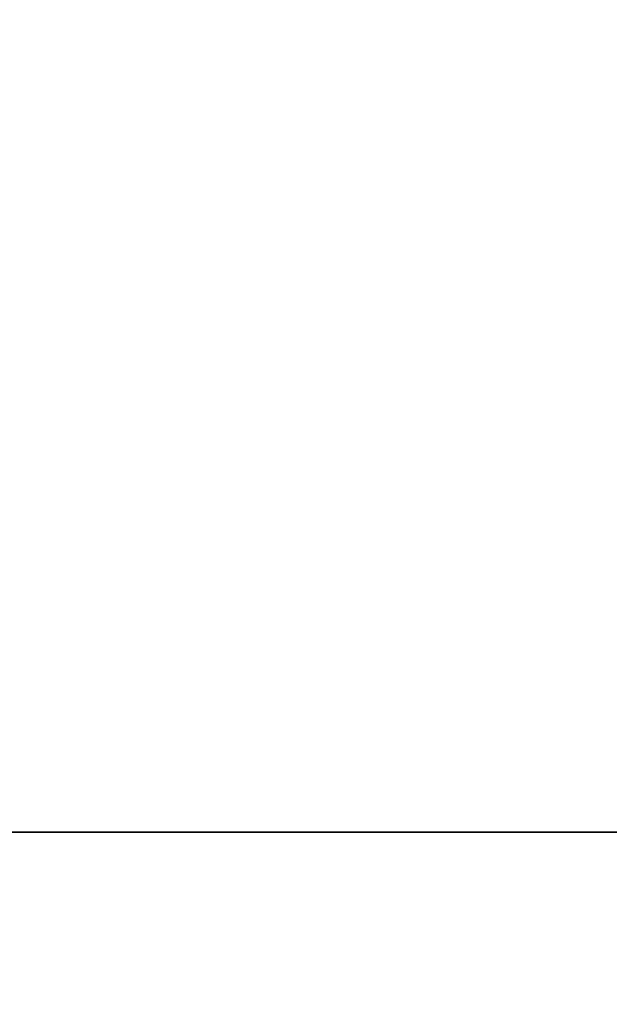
# Model space of a CAD drawing. Header units: millimetres. Extents: x 58700 to 76644, y 972 to 11123.
# Tile 179 of 256: x 62164.918 to 62165.311, y 7274.686 to 7275.343. Entities that reach past the tile are written whole.
import ezdxf

# ---------------------------------------------------------------- set-up
doc = ezdxf.new("R2010")
doc.units = ezdxf.units.MM

msp = doc.modelspace()

# ---------------------------------------------------------------- hatches: boundary and pattern name
at = {"lineweight": 13}
h = msp.add_hatch(dxfattribs=at)
h.set_pattern_fill('ANSI33', color=256, scale=50, style=0)
h.set_pattern_definition([(45, (-737.5, -83.74), (-224.5064, 224.5064), []), (45, (-513, -83.74), (-224.5064, 224.5064), [158.75, -79.375])])
h.paths.add_polyline_path([(62007.08351, 7097.51177), (62407.08355, 7097.51177), (62407.08352, 7255.04828), (62402.08077, 7255.04828), (62402.08077, 7274.80127), (62007.08351, 7274.80127)])
h.paths.add_polyline_path([(62385.84452, 7570.31053), (62385.84452, 7492.87828), (62037.07204, 7492.87828), (62037.07204, 7570.31053)], flags=16)
h.paths.add_polyline_path([(62665.49564, 7274.80127), (62665.49564, 7633.59965), (62453.28351, 7630.76385), (62453.28351, 7460.91533), (62503.28351, 7460.91533), (62503.28351, 7450.91533), (62453.28351, 7450.91533), (62453.28351, 7274.80127)])
h.paths.add_polyline_path([(62410.88351, 7450.91533), (62360.88351, 7450.91533), (62360.88351, 7460.91533), (62410.88351, 7460.91533), (62410.88351, 7630.19726), (62031.00596, 7625.12095), (62007.08351, 7601.1985), (62007.08351, 7290.80127), (62124.58214, 7290.80127), (62124.58214, 7292.80127), (62284.58214, 7292.80127), (62284.58214, 7290.80127), (62410.88351, 7290.80127)])
h.paths.add_polyline_path([(62083.36987, 7308.26795), (62083.36987, 7416.70533), (62304.40323, 7416.70533), (62304.40323, 7308.26795)])
at = {"lineweight": 9}
h = msp.add_hatch(dxfattribs=at)
h.set_pattern_fill('NET3', color=256, scale=0.5, angle=90)
h.set_pattern_definition([(90, (-737.497, -83.7406), (-1.5875, 1e-16), []), (150, (-737.497, -83.7406), (-0.79375, -1.37481533), []), (210, (-737.497, -83.7406), (0.79375, -1.37481533), [])])
h.paths.add_polyline_path([(62244.58214, 7290.80127), (62164.58214, 7290.80127), (62164.58214, 7274.80127), (62244.58214, 7274.80127)])

# ---------------------------------------------------------------- linework, layer by layer
msp.add_line((62396.06918, 7274.80127), (62007.08351, 7274.80127))
msp.add_lwpolyline([(62164.58214, 7274.80127), (62244.58214, 7274.80127), (62244.58214, 7290.80127), (62164.58214, 7290.80127)], close=True)

doc.saveas('drawing.dxf')
